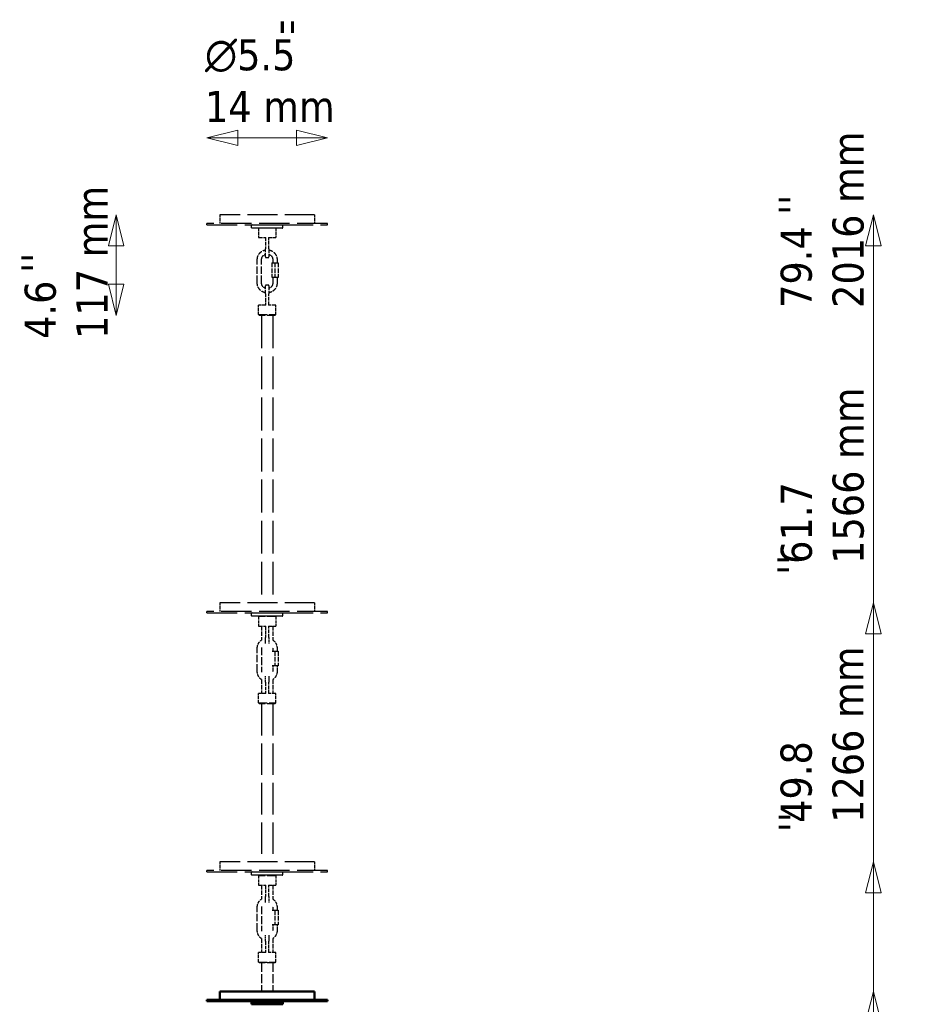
# Model space of a CAD drawing. Header units: millimetres. Extents: x 381 to 3103, y 17 to 2472.
# Tile 17 of 36: x 584 to 1633, y 1332 to 2472. Entities that reach past the tile are written whole.
import ezdxf

# ---------------------------------------------------------------- set-up
doc = ezdxf.new("R2010")
doc.units = ezdxf.units.MM
doc.header["$LTSCALE"] = 12
doc.linetypes.add('DASHED', pattern=[0.2068, 0.1655, -0.0413])
for name, color, linetype, lineweight in [('Symbol (ISO)', 7, 'Continuous', 50), ('Widoczne (ISO)', 7, 'Continuous', 50), ('Wymiar (ISO)', 7, 'Continuous', 18)]:
    doc.layers.add(name, color=color, linetype=linetype, lineweight=lineweight)
doc.styles.add('Tekst notatki (ISO)', font='tahoma.ttf')
doc.dimstyles.new('Domyślne (ISO)', dxfattribs={"dimscale": 12, "dimtxt": 3, "dimasz": 3, "dimexe": 3.175, "dimexo": 0, "dimgap": 0.762, "dimtad": 1, "dimdec": 1, "dimlfac": 0.03937, "dimrnd": 1e-08, "dimzin": 0, "dimdsep": 46, "dimtxsty": 'Tekst notatki (ISO)', "dimblk": 'Filled-1', "dimcen": 0.09, "dimdle": 10, "dimse1": 1, "dimse2": 1, "dimclrd": 256, "dimclre": 256, "dimclrt": 256, "dimadec": 0, "dimazin": 0, "dimtfac": 0.666667, "dimtmove": 0, "dimatfit": 3, "dimfxl": 1, "dimtolj": 1, "dimlwd": 15, "dimlwe": 15, "dimarcsym": 0})

# ---------------------------------------------------------------- blocks, each defined once
blk = doc.blocks.new('Filled-1')
at = {"color": 0}
for p, q in [((0, 0), (-1, 0.25)), ((-1, 0.25), (-1, -0.25)), ((-1, 0), (0, 0)), ((-1, -0.25), (0, 0))]:
    blk.add_line(p, q, dxfattribs=at)
at = {"color": 0, "flags": 128}
blk.add_lwpolyline([(-1, -0.25), (0, 0), (-1, 0.25), (-1, -0.25)], dxfattribs=at)
at = {"color": 0}
blk.add_solid([(-1, -0.25), (0, 0), (-1, 0.25), (-1, -0.25)], dxfattribs=at)
blk = doc.blocks.new('*D9')
at = {"layer": 'Defpoints', "color": 0, "transparency": 16777216}
for p in [(925.7, 1346.5), (1573.2, 1346.5), (870.7, 230.4)]:
    blk.add_point(p, dxfattribs=at)
at = {"layer": 'Wymiar (ISO)', "lineweight": 15, "transparency": 16777216}
blk.add_line((1573.2, 266.4), (1573.2, 1310.5), dxfattribs=at)
at = {"layer": 'Wymiar (ISO)', "lineweight": 15, "transparency": 16777216, "xscale": 36, "yscale": 36, "zscale": 36}
for p, rotation in [((1573.2, 1346.5), 90), ((1573.2, 230.4), 270)]:
    blk.add_blockref('Filled-1', p, dxfattribs=dict(at, rotation=rotation))
at = {"layer": 'Wymiar (ISO)', "lineweight": 18, "transparency": 16777216, "insert": (1465.8, 689.3), "char_height": 36, "attachment_point": 1, "rotation": 90, "style": 'Tekst notatki (ISO)'}
blk.add_mtext('\\A1;43.9\\P1116 mm', dxfattribs=at)
blk = doc.blocks.new('*D10')
at = {"layer": 'Defpoints', "color": 0, "transparency": 16777216}
for p in [(925.7, 1496.5), (1573.2, 1496.5), (870.7, 230.4)]:
    blk.add_point(p, dxfattribs=at)
at = {"layer": 'Wymiar (ISO)', "lineweight": 15, "transparency": 16777216}
for p, q in [((1573.2, 1496.5), (1573.2, 1749)), ((1573.2, 266.4), (1573.2, 1460.5))]:
    blk.add_line(p, q, dxfattribs=at)
at = {"layer": 'Wymiar (ISO)', "lineweight": 15, "transparency": 16777216, "xscale": 36, "yscale": 36, "zscale": 36}
for p, rotation in [((1573.2, 1496.5), 90), ((1573.2, 230.4), 270)]:
    blk.add_blockref('Filled-1', p, dxfattribs=dict(at, rotation=rotation))
at = {"layer": 'Wymiar (ISO)', "lineweight": 18, "transparency": 16777216, "insert": (1465.7, 1541.7), "char_height": 36, "attachment_point": 1, "rotation": 90, "style": 'Tekst notatki (ISO)'}
blk.add_mtext('\\A1;49.8\\P1266 mm', dxfattribs=at)
blk = doc.blocks.new('*D11')
at = {"layer": 'Defpoints', "color": 0, "transparency": 16777216}
for p in [(925.7, 1796.5), (1573.2, 1796.5), (870.7, 230.4)]:
    blk.add_point(p, dxfattribs=at)
at = {"layer": 'Wymiar (ISO)', "lineweight": 15, "transparency": 16777216}
for p, q in [((1573.2, 1796.5), (1573.2, 2049)), ((1573.2, 266.4), (1573.2, 1760.5))]:
    blk.add_line(p, q, dxfattribs=at)
at = {"layer": 'Wymiar (ISO)', "lineweight": 15, "transparency": 16777216, "xscale": 36, "yscale": 36, "zscale": 36}
for p, rotation in [((1573.2, 1796.5), 90), ((1573.2, 230.4), 270)]:
    blk.add_blockref('Filled-1', p, dxfattribs=dict(at, rotation=rotation))
at = {"layer": 'Wymiar (ISO)', "lineweight": 18, "transparency": 16777216, "insert": (1465.9, 1841.7), "char_height": 36, "attachment_point": 1, "rotation": 90, "style": 'Tekst notatki (ISO)'}
blk.add_mtext('\\A1;61.7\\P1566 mm', dxfattribs=at)
blk = doc.blocks.new('*D12')
at = {"layer": 'Defpoints', "color": 0, "transparency": 16777216}
for p in [(925.7, 2246), (1573.2, 2246), (870.7, 230.4)]:
    blk.add_point(p, dxfattribs=at)
at = {"layer": 'Wymiar (ISO)', "lineweight": 15, "transparency": 16777216}
blk.add_line((1573.2, 266.4), (1573.2, 2210), dxfattribs=at)
at = {"layer": 'Wymiar (ISO)', "lineweight": 15, "transparency": 16777216, "xscale": 36, "yscale": 36, "zscale": 36}
for p, rotation in [((1573.2, 2246), 90), ((1573.2, 230.4), 270)]:
    blk.add_blockref('Filled-1', p, dxfattribs=dict(at, rotation=rotation))
at = {"layer": 'Wymiar (ISO)', "lineweight": 18, "transparency": 16777216, "insert": (1465.8, 2138.2), "char_height": 36, "attachment_point": 1, "rotation": 90, "style": 'Tekst notatki (ISO)'}
blk.add_mtext('\\A1;79.4\\P2016 mm', dxfattribs=at)
blk = doc.blocks.new('*D13')
at = {"layer": 'Defpoints', "color": 0, "transparency": 16777216}
for p in [(940.7, 2335.2), (800.7, 2236), (940.7, 2236)]:
    blk.add_point(p, dxfattribs=at)
at = {"layer": 'Wymiar (ISO)', "lineweight": 15, "transparency": 16777216}
blk.add_line((836.7, 2335.2), (904.7, 2335.2), dxfattribs=at)
at = {"layer": 'Wymiar (ISO)', "lineweight": 15, "transparency": 16777216, "xscale": 36, "yscale": 36, "zscale": 36, "rotation": 180}
blk.add_blockref('Filled-1', (800.7, 2335.2), dxfattribs=at)
at = {"layer": 'Wymiar (ISO)', "lineweight": 15, "transparency": 16777216, "xscale": 36, "yscale": 36, "zscale": 36}
blk.add_blockref('Filled-1', (940.7, 2335.2), dxfattribs=at)
at = {"layer": 'Wymiar (ISO)', "lineweight": 18, "transparency": 16777216, "insert": (798.6, 2449.4), "char_height": 36, "attachment_point": 1, "style": 'Tekst notatki (ISO)'}
blk.add_mtext('\\A1;{\\fAIGDT|b0|i0;\\ln}\\fTahoma|b0|i0;5.5\\P14 mm', dxfattribs=at)
blk = doc.blocks.new('*D14')
at = {"layer": 'Defpoints', "color": 0, "transparency": 16777216}
for p in [(695.7, 2246), (815.7, 2246), (861.7, 2129.5)]:
    blk.add_point(p, dxfattribs=at)
at = {"layer": 'Wymiar (ISO)', "lineweight": 15, "transparency": 16777216}
blk.add_line((695.7, 2165.5), (695.7, 2210), dxfattribs=at)
at = {"layer": 'Wymiar (ISO)', "lineweight": 15, "transparency": 16777216, "xscale": 36, "yscale": 36, "zscale": 36}
for p, rotation in [((695.7, 2246), 90), ((695.7, 2129.5), 270)]:
    blk.add_blockref('Filled-1', p, dxfattribs=dict(at, rotation=rotation))
at = {"layer": 'Wymiar (ISO)', "lineweight": 18, "transparency": 16777216, "insert": (589.7, 2102.2), "char_height": 36, "attachment_point": 1, "rotation": 90, "style": 'Tekst notatki (ISO)'}
blk.add_mtext('\\A1;4.6\\P117 mm', dxfattribs=at)

msp = doc.modelspace()

# ---------------------------------------------------------------- linework, layer by layer
at = {"layer": 'Widoczne (ISO)', "linetype": 'DASHED', "lineweight": 25, "ltscale": 17.723362}
for p, q in [((940.71, 2236.01), (800.71, 2236.01)), ((800.71, 2234.51), (940.71, 2234.51)), ((940.71, 1786.51), (800.71, 1786.51)), ((800.71, 1785.01), (940.71, 1785.01)), ((940.71, 1486.51), (800.71, 1486.51)), ((800.71, 1485.01), (940.71, 1485.01))]:
    msp.add_line(p, q, dxfattribs=at)
at = {"layer": 'Widoczne (ISO)', "linetype": 'DASHED', "lineweight": 25, "ltscale": 0.237872}
for p, q in [((800.71, 2234.51), (800.71, 2236.01)), ((940.71, 2234.51), (940.71, 2236.01)), ((800.71, 1785.01), (800.71, 1786.51)), ((940.71, 1785.01), (940.71, 1786.51)), ((800.71, 1485.01), (800.71, 1486.51)), ((940.71, 1485.01), (940.71, 1486.51))]:
    msp.add_line(p, q, dxfattribs=at)
at = {"layer": 'Widoczne (ISO)', "linetype": 'DASHED', "lineweight": 25, "ltscale": 17.406874}
for p, q in [((925.71, 2246.01), (815.71, 2246.01)), ((925.71, 1796.51), (815.71, 1796.51)), ((925.71, 1496.51), (815.71, 1496.51))]:
    msp.add_line(p, q, dxfattribs=at)
at = {"layer": 'Widoczne (ISO)', "linetype": 'DASHED', "lineweight": 25, "ltscale": 1.58638}
for p, q in [((815.71, 2246.01), (815.71, 2236.01)), ((925.71, 2246.01), (925.71, 2236.01)), ((815.71, 1796.51), (815.71, 1786.51)), ((925.71, 1796.51), (925.71, 1786.51)), ((815.71, 1496.51), (815.71, 1486.51)), ((925.71, 1496.51), (925.71, 1486.51))]:
    msp.add_line(p, q, dxfattribs=at)
at = {"layer": 'Widoczne (ISO)', "linetype": 'DASHED', "lineweight": 25, "ltscale": 0.112081}
for p, q in [((853.21, 2234.51), (852.71, 2234.01)), ((853.21, 2230.51), (852.71, 2231.01)), ((888.21, 2234.51), (888.71, 2234.01)), ((888.21, 2230.51), (888.71, 2231.01)), ((853.21, 1785.01), (852.71, 1784.51)), ((853.21, 1781.01), (852.71, 1781.51)), ((861.21, 1781.01), (860.71, 1780.51)), ((880.21, 1781.01), (880.71, 1780.51)), ((888.21, 1785.01), (888.71, 1784.51)), ((888.21, 1781.01), (888.71, 1781.51)), ((853.21, 1485.01), (852.71, 1484.51)), ((888.21, 1485.01), (888.71, 1484.51)), ((853.21, 1481.01), (852.71, 1481.51)), ((861.21, 1481.01), (860.71, 1480.51)), ((880.21, 1481.01), (880.71, 1480.51)), ((888.21, 1481.01), (888.71, 1481.51))]:
    msp.add_line(p, q, dxfattribs=at)
at = {"layer": 'Widoczne (ISO)', "linetype": 'DASHED', "lineweight": 25, "ltscale": 8.971231}
for p, q in [((888.71, 2234.01), (852.71, 2234.01)), ((852.71, 2231.01), (888.71, 2231.01)), ((888.71, 1784.51), (852.71, 1784.51)), ((852.71, 1781.51), (888.71, 1781.51)), ((888.71, 1484.51), (852.71, 1484.51)), ((852.71, 1481.51), (888.71, 1481.51))]:
    msp.add_line(p, q, dxfattribs=at)
at = {"layer": 'Widoczne (ISO)', "linetype": 'DASHED', "lineweight": 25, "ltscale": 0.475844}
for p, q in [((852.71, 2231.01), (852.71, 2234.01)), ((888.71, 2231.01), (888.71, 2234.01)), ((852.71, 1781.51), (852.71, 1784.51)), ((888.71, 1781.51), (888.71, 1784.51)), ((852.71, 1481.51), (852.71, 1484.51)), ((888.71, 1481.51), (888.71, 1484.51))]:
    msp.add_line(p, q, dxfattribs=at)
at = {"layer": 'Widoczne (ISO)', "linetype": 'DASHED', "lineweight": 25, "ltscale": 8.722028}
for p, q in [((888.21, 2230.51), (853.21, 2230.51)), ((888.21, 1781.01), (853.21, 1781.01)), ((888.21, 1481.01), (853.21, 1481.01))]:
    msp.add_line(p, q, dxfattribs=at)
at = {"layer": 'Widoczne (ISO)', "linetype": 'DASHED', "lineweight": 25, "ltscale": 1.745028}
for p, q in [((860.71, 2230.51), (860.71, 2219.51)), ((880.71, 2230.51), (880.71, 2219.51)), ((860.71, 2130.51), (860.71, 2141.51)), ((880.71, 2130.51), (880.71, 2141.51)), ((860.71, 1780.51), (860.71, 1769.51)), ((880.71, 1780.51), (880.71, 1769.51)), ((860.71, 1680.51), (860.71, 1691.51)), ((880.71, 1680.51), (880.71, 1691.51)), ((860.71, 1480.51), (860.71, 1469.51)), ((880.71, 1480.51), (880.71, 1469.51)), ((860.71, 1380.51), (860.71, 1391.51)), ((880.71, 1380.51), (880.71, 1391.51))]:
    msp.add_line(p, q, dxfattribs=at)
at = {"layer": 'Widoczne (ISO)', "linetype": 'DASHED', "lineweight": 25, "ltscale": 2.240387}
for p, q in [((860.71, 2219.51), (869.13, 2219.51)), ((872.29, 2219.51), (880.71, 2219.51)), ((869.13, 2141.51), (860.71, 2141.51)), ((880.71, 2141.51), (872.29, 2141.51)), ((860.71, 1769.51), (869.13, 1769.51)), ((872.29, 1769.51), (880.71, 1769.51)), ((869.13, 1691.51), (860.71, 1691.51)), ((880.71, 1691.51), (872.29, 1691.51)), ((860.71, 1469.51), (869.13, 1469.51)), ((872.29, 1469.51), (880.71, 1469.51)), ((869.13, 1391.51), (860.71, 1391.51)), ((880.71, 1391.51), (872.29, 1391.51))]:
    msp.add_line(p, q, dxfattribs=at)
at = {"layer": 'Widoczne (ISO)', "linetype": 'DASHED', "lineweight": 25, "ltscale": 2.062324}
for p, q in [((868.71, 2219.51), (868.71, 2206.51)), ((872.71, 2206.51), (872.71, 2219.51)), ((868.71, 2154.51), (868.71, 2141.51)), ((872.71, 2141.51), (872.71, 2154.51)), ((868.71, 1769.51), (868.71, 1756.51)), ((872.71, 1756.51), (872.71, 1769.51)), ((868.71, 1704.51), (868.71, 1691.51)), ((872.71, 1691.51), (872.71, 1704.51)), ((868.71, 1469.51), (868.71, 1456.51)), ((872.71, 1456.51), (872.71, 1469.51)), ((868.71, 1404.51), (868.71, 1391.51)), ((872.71, 1391.51), (872.71, 1404.51))]:
    msp.add_line(p, q, dxfattribs=at)
at = {"layer": 'Widoczne (ISO)', "linetype": 'DASHED', "lineweight": 25, "ltscale": 2.337637}
for p, q in [((868.71, 2197.13), (868.71, 2206.51)), ((872.71, 2206.51), (872.71, 2197.13)), ((868.71, 2154.51), (868.71, 2163.89)), ((872.71, 2163.89), (872.71, 2154.51))]:
    msp.add_line(p, q, dxfattribs=at)
at = {"layer": 'Widoczne (ISO)', "linetype": 'DASHED', "lineweight": 25, "ltscale": 4.283395}
for p, q in [((859.24, 2167.01), (859.24, 2194.01)), ((864.24, 2167.01), (864.24, 2194.01)), ((859.24, 1717.01), (859.24, 1744.01)), ((859.24, 1417.01), (859.24, 1444.01))]:
    msp.add_line(p, q, dxfattribs=at)
at = {"layer": 'Widoczne (ISO)', "linetype": 'DASHED', "lineweight": 25, "ltscale": 2.696915}
for p, q in [((875.94, 2190.51), (875.94, 2173.51)), ((879.69, 2190.51), (879.69, 2173.51)), ((883.44, 2190.51), (883.44, 2173.51)), ((879.69, 1740.51), (879.69, 1723.51)), ((883.44, 1740.51), (883.44, 1723.51)), ((879.69, 1440.51), (879.69, 1423.51)), ((883.44, 1440.51), (883.44, 1423.51))]:
    msp.add_line(p, q, dxfattribs=at)
at = {"layer": 'Widoczne (ISO)', "linetype": 'DASHED', "lineweight": 25, "ltscale": 0.686866}
for p, q in [((875.94, 2190.51), (879.69, 2190.51)), ((879.69, 2190.51), (883.44, 2190.51)), ((879.69, 2173.51), (875.94, 2173.51)), ((883.44, 2173.51), (879.69, 2173.51)), ((879.69, 1740.51), (883.44, 1740.51)), ((883.44, 1723.51), (879.69, 1723.51)), ((879.69, 1440.51), (883.44, 1440.51)), ((883.44, 1423.51), (879.69, 1423.51))]:
    msp.add_line(p, q, dxfattribs=at)
at = {"layer": 'Widoczne (ISO)', "linetype": 'DASHED', "lineweight": 25, "ltscale": 0.555168}
for p, q in [((877.19, 2194.01), (877.19, 2190.51)), ((882.19, 2194.01), (882.19, 2190.51)), ((877.19, 1744.01), (877.19, 1740.51)), ((882.19, 1744.01), (882.19, 1740.51)), ((877.19, 1444.01), (877.19, 1440.51)), ((882.19, 1444.01), (882.19, 1440.51))]:
    msp.add_line(p, q, dxfattribs=at)
at = {"layer": 'Widoczne (ISO)', "linetype": 'DASHED', "lineweight": 25, "ltscale": 1.031112}
for p, q in [((877.19, 2173.51), (877.19, 2167.01)), ((882.19, 2173.51), (882.19, 2167.01)), ((877.19, 1723.51), (877.19, 1717.01)), ((882.19, 1723.51), (882.19, 1717.01)), ((877.19, 1423.51), (877.19, 1417.01)), ((882.19, 1423.51), (882.19, 1417.01))]:
    msp.add_line(p, q, dxfattribs=at)
at = {"layer": 'Widoczne (ISO)', "linetype": 'DASHED', "lineweight": 25, "ltscale": 4.983973}
for p, q in [((860.71, 2130.51), (880.71, 2130.51)), ((880.71, 1780.51), (860.71, 1780.51)), ((860.71, 1680.51), (880.71, 1680.51)), ((880.71, 1480.51), (860.71, 1480.51)), ((860.71, 1380.51), (880.71, 1380.51))]:
    msp.add_line(p, q, dxfattribs=at)
at = {"layer": 'Widoczne (ISO)', "linetype": 'DASHED', "lineweight": 25, "ltscale": 0.224262}
for p, q in [((861.71, 2129.51), (860.71, 2130.51)), ((879.71, 2129.51), (880.71, 2130.51)), ((861.71, 1679.51), (860.71, 1680.51)), ((879.71, 1679.51), (880.71, 1680.51)), ((861.71, 1379.51), (860.71, 1380.51)), ((879.71, 1379.51), (880.71, 1380.51))]:
    msp.add_line(p, q, dxfattribs=at)
at = {"layer": 'Widoczne (ISO)', "linetype": 'DASHED', "lineweight": 25, "ltscale": 4.485566}
for p, q in [((879.71, 2129.51), (861.71, 2129.51)), ((879.71, 1679.51), (861.71, 1679.51)), ((879.71, 1379.51), (861.71, 1379.51))]:
    msp.add_line(p, q, dxfattribs=at)
at = {"layer": 'Widoczne (ISO)', "linetype": 'DASHED', "lineweight": 25, "ltscale": 19.169661}
for p, q in [((864.21, 2129.51), (864.21, 1796.51)), ((877.21, 2129.51), (877.21, 1796.51))]:
    msp.add_line(p, q, dxfattribs=at)
at = {"layer": 'Widoczne (ISO)', "linetype": 'DASHED', "lineweight": 25, "ltscale": 2.547347}
for p, q in [((864.21, 1769.51), (864.21, 1753.45)), ((864.21, 1707.56), (864.21, 1691.51)), ((864.21, 1469.51), (864.21, 1453.45)), ((864.21, 1407.56), (864.21, 1391.51))]:
    msp.add_line(p, q, dxfattribs=at)
at = {"layer": 'Widoczne (ISO)', "linetype": 'DASHED', "lineweight": 25, "ltscale": 2.541866}
for p, q in [((877.21, 1769.51), (877.21, 1753.48)), ((877.21, 1707.53), (877.21, 1691.51)), ((877.21, 1469.51), (877.21, 1453.48)), ((877.21, 1407.53), (877.21, 1391.51))]:
    msp.add_line(p, q, dxfattribs=at)
at = {"layer": 'Widoczne (ISO)', "linetype": 'DASHED', "lineweight": 25, "ltscale": 1.266291}
for p, q in [((868.71, 1749.45), (868.71, 1756.51)), ((872.71, 1756.51), (872.71, 1749.45)), ((868.71, 1704.51), (868.71, 1711.56)), ((872.71, 1711.56), (872.71, 1704.51)), ((868.71, 1449.45), (868.71, 1456.51)), ((872.71, 1456.51), (872.71, 1449.45)), ((868.71, 1404.51), (868.71, 1411.56)), ((872.71, 1411.56), (872.71, 1404.51))]:
    msp.add_line(p, q, dxfattribs=at)
at = {"layer": 'Widoczne (ISO)', "linetype": 'DASHED', "lineweight": 25, "ltscale": 4.573176}
for p, q in [((864.21, 1744.92), (864.21, 1716.09)), ((864.21, 1444.92), (864.21, 1416.09))]:
    msp.add_line(p, q, dxfattribs=at)
at = {"layer": 'Widoczne (ISO)', "linetype": 'DASHED', "lineweight": 25, "ltscale": 0.598293}
for p, q in [((876.42, 1740.51), (879.69, 1740.51)), ((879.69, 1723.51), (876.42, 1723.51)), ((876.42, 1440.51), (879.69, 1440.51)), ((879.69, 1423.51), (876.42, 1423.51))]:
    msp.add_line(p, q, dxfattribs=at)
at = {"layer": 'Widoczne (ISO)', "linetype": 'DASHED', "lineweight": 25, "ltscale": 18.435686}
for p, q in [((864.21, 1679.51), (864.21, 1496.51)), ((877.21, 1679.51), (877.21, 1496.51))]:
    msp.add_line(p, q, dxfattribs=at)
at = {"layer": 'Widoczne (ISO)', "linetype": 'DASHED', "lineweight": 25, "ltscale": 5.235283}
for p, q in [((864.21, 1379.51), (864.21, 1346.51)), ((877.21, 1379.51), (877.21, 1346.51))]:
    msp.add_line(p, q, dxfattribs=at)
at = {"layer": 'Widoczne (ISO)'}
for p, q in [((925.71, 1346.51), (815.71, 1346.51)), ((815.71, 1346.51), (815.71, 1336.51)), ((925.71, 1346.51), (925.71, 1336.51)), ((940.71, 1336.51), (800.71, 1336.51)), ((800.71, 1335.01), (800.71, 1336.51)), ((800.71, 1335.01), (940.71, 1335.01)), ((853.21, 1335.01), (852.71, 1334.51)), ((888.71, 1334.51), (852.71, 1334.51)), ((852.71, 1331.51), (852.71, 1334.51)), ((888.21, 1335.01), (888.71, 1334.51)), ((888.71, 1331.51), (888.71, 1334.51)), ((940.71, 1335.01), (940.71, 1336.51)), ((852.71, 1331.51), (888.71, 1331.51))]:
    msp.add_line(p, q, dxfattribs=at)
at = {"layer": 'Widoczne (ISO)', "linetype": 'DASHED', "lineweight": 25, "ltscale": 0.111924}
for centre, start, end in [((869.21, 2197.13), 180, 260.91528), ((872.21, 2197.13), 279.08472, 0), ((869.21, 2163.89), 99.08472, 180), ((872.21, 2163.89), 0, 80.91528)]:
    msp.add_arc(centre, 0.5, start, end, dxfattribs=at)
at = {"layer": 'Widoczne (ISO)', "linetype": 'DASHED', "lineweight": 25, "ltscale": 0.502999}
for centre, start, end in [((870.71, 2206.51), 260.91528, 279.08472), ((870.71, 2154.51), 80.91528, 99.08472)]:
    msp.add_arc(centre, 10, start, end, dxfattribs=at)
at = {"layer": 'Widoczne (ISO)', "linetype": 'DASHED', "lineweight": 25, "ltscale": 2.545586}
for points, knots in [([(859.24, 2194.01), (859.24, 2195.23), (859.43, 2196.46), (860.2, 2198.79), (860.78, 2199.89), (862.24, 2201.86), (863.13, 2202.73), (865.14, 2204.13), (866.25, 2204.67), (867.85, 2205.15), (868.28, 2205.25), (868.71, 2205.33)], [4.712389, 4.712389, 4.712389, 4.712389, 5.0327257, 5.0327257, 5.3529963, 5.3529963, 5.6730936, 5.6730936, 5.9929786, 5.9929786, 6.1081086, 6.1081086, 6.1081086, 6.1081086]), ([(882.19, 2167.01), (882.19, 2165.78), (881.99, 2164.55), (881.22, 2162.22), (880.64, 2161.12), (879.18, 2159.15), (878.29, 2158.29), (876.29, 2156.88), (875.17, 2156.34), (873.57, 2155.86), (873.14, 2155.76), (872.71, 2155.68)], [1.5707963, 1.5707963, 1.5707963, 1.5707963, 1.8911331, 1.8911331, 2.2114036, 2.2114036, 2.531501, 2.531501, 2.8513859, 2.8513859, 2.9665159, 2.9665159, 2.9665159, 2.9665159])]:
    msp.add_open_spline(points, degree=3, knots=knots, dxfattribs=at)
at = {"layer": 'Widoczne (ISO)', "linetype": 'DASHED', "lineweight": 25, "ltscale": 2.545591}
for points, knots in [([(872.71, 2205.33), (873.37, 2205.21), (874.01, 2205.04), (875.79, 2204.39), (876.87, 2203.79), (878.79, 2202.27), (879.63, 2201.35), (880.97, 2199.3), (881.48, 2198.17), (882.05, 2196.01), (882.19, 2195.01), (882.19, 2194.01)], [6.4582621, 6.4582621, 6.4582621, 6.4582621, 6.6323584, 6.6323584, 6.9520999, 6.9520999, 7.272023, 7.272023, 7.5921574, 7.5921574, 7.8539816, 7.8539816, 7.8539816, 7.8539816]), ([(868.71, 2155.68), (868.05, 2155.8), (867.41, 2155.97), (865.63, 2156.62), (864.55, 2157.23), (862.63, 2158.75), (861.79, 2159.66), (860.45, 2161.71), (859.94, 2162.85), (859.37, 2165), (859.24, 2166), (859.24, 2167.01)], [3.3166694, 3.3166694, 3.3166694, 3.3166694, 3.4907658, 3.4907658, 3.8105072, 3.8105072, 4.1304303, 4.1304303, 4.4505647, 4.4505647, 4.712389, 4.712389, 4.712389, 4.712389])]:
    msp.add_open_spline(points, degree=3, knots=knots, dxfattribs=at)
at = {"layer": 'Widoczne (ISO)', "linetype": 'DASHED', "lineweight": 25, "ltscale": 1.296634}
for points, knots in [([(864.24, 2194.01), (864.24, 2194.7), (864.35, 2195.39), (864.78, 2196.71), (865.1, 2197.33), (865.92, 2198.44), (866.43, 2198.93), (867.52, 2199.7), (868.1, 2199.99), (868.71, 2200.19)], [4.712389, 4.712389, 4.712389, 4.712389, 5.0315981, 5.0315981, 5.3509606, 5.3509606, 5.6707266, 5.6707266, 5.9688863, 5.9688863, 5.9688863, 5.9688863]), ([(877.19, 2167.01), (877.19, 2166.31), (877.08, 2165.62), (876.64, 2164.31), (876.32, 2163.69), (875.5, 2162.57), (875, 2162.08), (873.9, 2161.32), (873.32, 2161.02), (872.71, 2160.82)], [1.5707963, 1.5707963, 1.5707963, 1.5707963, 1.8900055, 1.8900055, 2.209368, 2.209368, 2.5291339, 2.5291339, 2.8272936, 2.8272936, 2.8272936, 2.8272936])]:
    msp.add_open_spline(points, degree=3, knots=knots, dxfattribs=at)
at = {"layer": 'Widoczne (ISO)', "linetype": 'DASHED', "lineweight": 25, "ltscale": 1.296635}
for points, knots in [([(872.71, 2200.19), (872.78, 2200.17), (872.85, 2200.14), (873.57, 2199.88), (874.19, 2199.54), (875.27, 2198.67), (875.74, 2198.16), (876.5, 2197), (876.79, 2196.36), (877.11, 2195.14), (877.19, 2194.57), (877.19, 2194.01)], [6.5974843, 6.5974843, 6.5974843, 6.5974843, 6.6324635, 6.6324635, 6.9530757, 6.9530757, 7.2732545, 7.2732545, 7.5929347, 7.5929347, 7.8539816, 7.8539816, 7.8539816, 7.8539816]), ([(868.71, 2160.82), (868.64, 2160.85), (868.57, 2160.87), (867.85, 2161.14), (867.24, 2161.48), (866.15, 2162.34), (865.68, 2162.86), (864.92, 2164.02), (864.63, 2164.66), (864.31, 2165.87), (864.24, 2166.44), (864.24, 2167.01)], [3.4558917, 3.4558917, 3.4558917, 3.4558917, 3.4908708, 3.4908708, 3.811483, 3.811483, 4.1316618, 4.1316618, 4.451342, 4.451342, 4.712389, 4.712389, 4.712389, 4.712389])]:
    msp.add_open_spline(points, degree=3, knots=knots, dxfattribs=at)
at = {"layer": 'Widoczne (ISO)', "linetype": 'DASHED', "lineweight": 25, "ltscale": 1.766895}
for points in [[(859.24, 1744.01), (859.24, 1745.23), (859.43, 1746.46), (860.2, 1748.79), (860.78, 1749.89), (862.24, 1751.86), (863.13, 1752.73), (864.16, 1753.45), (864.18, 1753.47), (864.21, 1753.48)], [(859.24, 1444.01), (859.24, 1445.23), (859.43, 1446.46), (860.2, 1448.79), (860.78, 1449.89), (862.24, 1451.86), (863.13, 1452.73), (864.16, 1453.45), (864.18, 1453.47), (864.21, 1453.48)]]:
    msp.add_open_spline(points, degree=3, knots=[4.71238898, 4.71238898, 4.71238898, 4.71238898, 5.03272575, 5.03272575, 5.35299625, 5.35299625, 5.6730936, 5.6730936, 5.6813031, 5.6813031, 5.6813031, 5.6813031], dxfattribs=at)
at = {"layer": 'Widoczne (ISO)', "linetype": 'DASHED', "lineweight": 25, "ltscale": 1.768988}
for points in [[(877.2, 1753.49), (877.41, 1753.34), (877.63, 1753.19), (878.79, 1752.27), (879.63, 1751.35), (880.97, 1749.3), (881.48, 1748.17), (882.05, 1746.01), (882.19, 1745.01), (882.19, 1744.01)], [(877.2, 1453.49), (877.41, 1453.34), (877.63, 1453.19), (878.79, 1452.27), (879.63, 1451.35), (880.97, 1449.3), (881.48, 1448.17), (882.05, 1446.01), (882.19, 1445.01), (882.19, 1444.01)]]:
    msp.add_open_spline(points, degree=3, knots=[6.88392358, 6.88392358, 6.88392358, 6.88392358, 6.9520999, 6.9520999, 7.272023, 7.272023, 7.5921574, 7.5921574, 7.85398163, 7.85398163, 7.85398163, 7.85398163], dxfattribs=at)
at = {"layer": 'Widoczne (ISO)', "linetype": 'DASHED', "lineweight": 25, "ltscale": 0.055353}
for points in [[(877.18, 1744.36), (877.18, 1744.24), (877.19, 1744.12), (877.19, 1744.01)], [(877.19, 1717.01), (877.19, 1716.89), (877.18, 1716.77), (877.18, 1716.66)], [(877.18, 1444.36), (877.18, 1444.24), (877.19, 1444.12), (877.19, 1444.01)], [(877.19, 1417.01), (877.19, 1416.89), (877.18, 1416.77), (877.18, 1416.66)]]:
    msp.add_open_spline(points, degree=3, dxfattribs=at)
at = {"layer": 'Widoczne (ISO)', "linetype": 'DASHED', "lineweight": 25, "ltscale": 1.766901}
for points in [[(864.21, 1707.53), (864, 1707.68), (863.79, 1707.83), (862.63, 1708.75), (861.79, 1709.66), (860.45, 1711.71), (859.94, 1712.85), (859.37, 1715), (859.24, 1716), (859.24, 1717.01)], [(864.21, 1407.53), (864, 1407.68), (863.79, 1407.83), (862.63, 1408.75), (861.79, 1409.66), (860.45, 1411.71), (859.94, 1412.85), (859.37, 1415), (859.24, 1416), (859.24, 1417.01)]]:
    msp.add_open_spline(points, degree=3, knots=[3.74347486, 3.74347486, 3.74347486, 3.74347486, 3.81050724, 3.81050724, 4.13043034, 4.13043034, 4.45056475, 4.45056475, 4.71238898, 4.71238898, 4.71238898, 4.71238898], dxfattribs=at)
at = {"layer": 'Widoczne (ISO)', "linetype": 'DASHED', "lineweight": 25, "ltscale": 1.768982}
for points in [[(882.19, 1717.01), (882.19, 1715.78), (881.99, 1714.55), (881.22, 1712.22), (880.64, 1711.12), (879.18, 1709.15), (878.29, 1708.29), (877.26, 1707.56), (877.23, 1707.54), (877.2, 1707.52)], [(882.19, 1417.01), (882.19, 1415.78), (881.99, 1414.55), (881.22, 1412.22), (880.64, 1411.12), (879.18, 1409.15), (878.29, 1408.29), (877.26, 1407.56), (877.23, 1407.54), (877.2, 1407.52)]]:
    msp.add_open_spline(points, degree=3, knots=[1.57079633, 1.57079633, 1.57079633, 1.57079633, 1.89113309, 1.89113309, 2.2114036, 2.2114036, 2.53150095, 2.53150095, 2.54085438, 2.54085438, 2.54085438, 2.54085438], dxfattribs=at)

# ---------------------------------------------------------------- texts
at = {"layer": 'Symbol (ISO)', "insert": (882.44, 2470.11), "char_height": 36, "attachment_point": 1, "style": 'Tekst notatki (ISO)'}
msp.add_mtext("\\fTahoma|b0|i0;''", dxfattribs=at)
at = {"layer": 'Symbol (ISO)', "char_height": 36, "attachment_point": 1, "rotation": 90, "style": 'Tekst notatki (ISO)'}
for insert in [(1463.63, 2245.83), (585.78, 2178.76), (1462.07, 1828.86), (1463.57, 1530.69)]:
    msp.add_mtext("\\fTahoma|b0|i0;''", dxfattribs=dict(at, insert=insert))

# ---------------------------------------------------------------- dimensions: what is measured, and where the dimension line sits
at = {"layer": 'Wymiar (ISO)', "lineweight": 18}
for base, p1, p2, angle, text, override, picture, middle in [((940.71, 2335.22), (800.71, 2236.01), (940.71, 2236.01), 180, '{\\fAIGDT|b0|i0;\\ln}\\fTahoma|b0|i0;<>\\P14 mm', {"dimgap": 0.762, "dimdec": 1, "dimlfac": 0.03937, "dimpost": '\\X', "dimse1": 1, "dimse2": 1, "dimtol": 0, "dimlim": 0, "dimtp": 0, "dimtm": 0, "dimtdec": 2, "dimtofl": 0, "dimatfit": 1, "dimtvp": -0.25}, '*D13', (870.71, 2335.22)), ((1573.16, 2246.01), (870.71, 230.38), (925.71, 2246.01), 270, '<>\\P2016 mm', {"dimgap": 0.762, "dimdec": 1, "dimlfac": 0.03937, "dimpost": '\\X', "dimse1": 1, "dimse2": 1, "dimtol": 0, "dimlim": 0, "dimtp": 0, "dimtm": 0, "dimtdec": 2, "dimtofl": 0, "dimatfit": 1, "dimtvp": -0.25}, '*D12', (1573.16, 2238.76)), ((695.71, 2246.01), (861.71, 2129.51), (815.71, 2246.01), 270, '<>\\P117 mm', {"dimgap": 0.762, "dimdec": 1, "dimlfac": 0.03937, "dimpost": '\\X', "dimse1": 1, "dimse2": 1, "dimtol": 0, "dimlim": 0, "dimtp": 0, "dimtm": 0, "dimtdec": 2, "dimtofl": 0, "dimatfit": 1, "dimtvp": -0.25}, '*D14', (695.71, 2187.76)), ((1573.16, 1796.51), (870.71, 230.38), (925.71, 1796.51), 270, '<>\\P1566 mm', {"dimgap": 0.762, "dimdec": 1, "dimlfac": 0.03937, "dimpost": '\\X', "dimse1": 1, "dimse2": 1, "dimtol": 0, "dimlim": 0, "dimtp": 0, "dimtm": 0, "dimtdec": 2, "dimtofl": 0, "dimatfit": 2, "dimtvp": -0.25}, '*D11', (1573.16, 1940.75)), ((1573.16, 1496.51), (870.71, 230.38), (925.71, 1496.51), 270, '<>\\P1266 mm', {"dimgap": 0.762, "dimdec": 1, "dimlfac": 0.03937, "dimpost": '\\X', "dimse1": 1, "dimse2": 1, "dimtol": 0, "dimlim": 0, "dimtp": 0, "dimtm": 0, "dimtdec": 2, "dimtofl": 0, "dimatfit": 2, "dimtvp": -0.25}, '*D10', (1573.16, 1640.75)), ((1573.16, 1346.51), (870.71, 230.38), (925.71, 1346.51), 270, '<>\\P1116 mm', {"dimgap": 0.762, "dimdec": 1, "dimlfac": 0.03937, "dimpost": '\\X', "dimse1": 1, "dimse2": 1, "dimtol": 0, "dimlim": 0, "dimtp": 0, "dimtm": 0, "dimtdec": 2, "dimtofl": 0, "dimatfit": 1, "dimtvp": -0.25}, '*D9', (1573.16, 788.45))]:
    dim = msp.add_linear_dim(base=base, p1=p1, p2=p2, angle=angle, text=text, dimstyle='Domyślne (ISO)', override=override, dxfattribs=at)
    dim.commit()
    dim.dimension.update_dxf_attribs({"geometry": picture, "text_midpoint": middle, "dimtype": 160})

doc.saveas('drawing.dxf')
